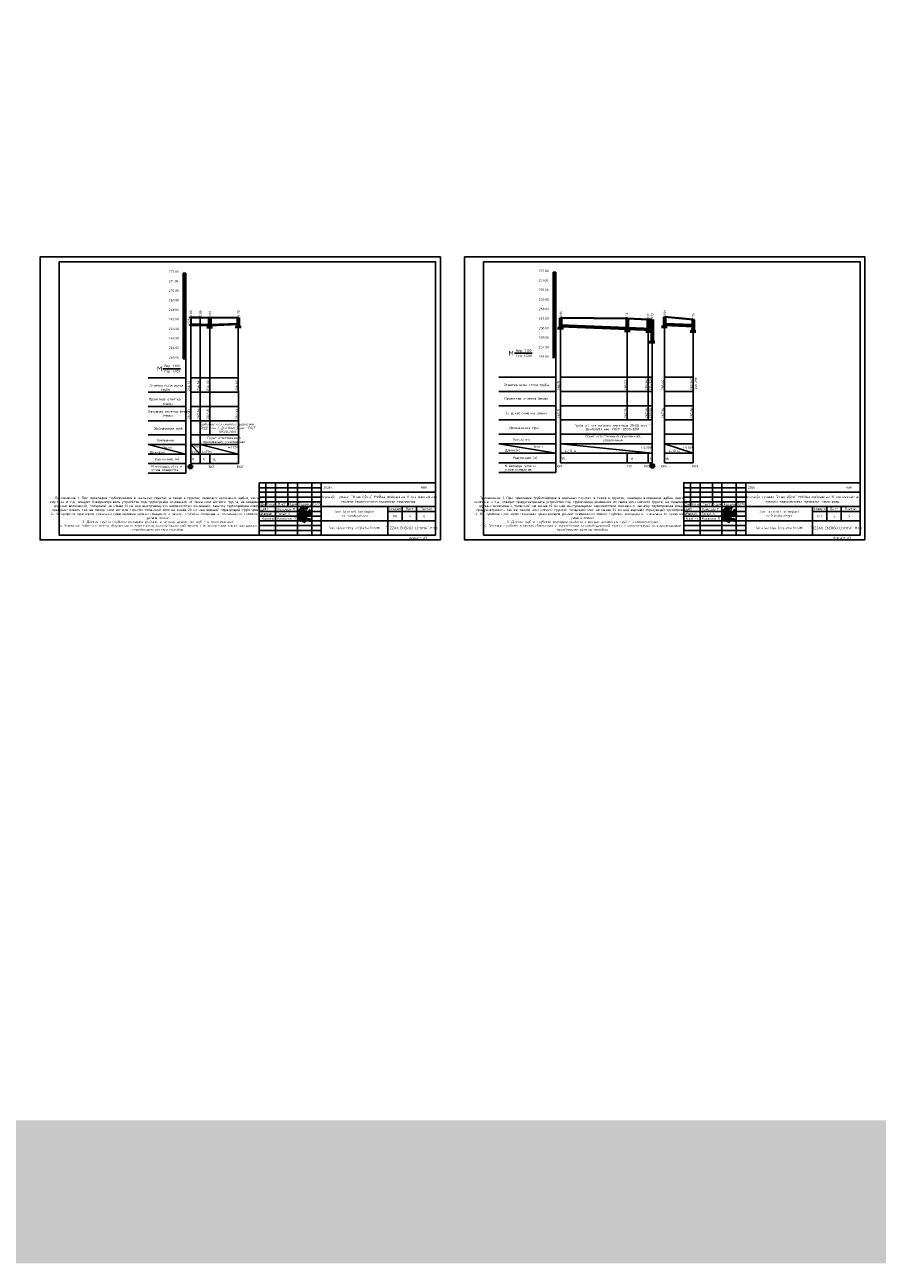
# Model space of a CAD drawing. Header units: inches. Extents: x -416310 to 1286511, y -34262 to 944600.
# Tile 65 of 84: x 556820 to 646257, y -34262 to 95729. Entities that reach past the tile are written whole.
import ezdxf
from ezdxf.enums import TextEntityAlignment as Align

# ---------------------------------------------------------------- set-up
doc = ezdxf.new("R2010")
doc.units = ezdxf.units.IN
doc.header["$MEASUREMENT"] = 0
doc.layers.get('Defpoints').update_dxf_attribs({"color": 4, "lineweight": 30})
doc.layers.add('PDF_Text', color=7, linetype='Continuous')
doc.layers.add('Номер пп.', color=7, linetype='Continuous')
doc.layers.add('text', color=7, linetype='Continuous', lineweight=13)
doc.layers.add('ПЛАНИРОВКА', color=7, linetype='Continuous', lineweight=30)
doc.styles.add('###Janob X', font='isocpeur.ttf')
doc.styles.add('ARIAL', font='arial.ttf')
doc.styles.add('GOST', font='isocpeur.ttf')
doc.styles.add('PDF ISOCPEUR', font='isocpeur.ttf')
doc.styles.add('Юлия', font='times.ttf')
doc.dimstyles.new('100', dxfattribs={"dimtxt": 220, "dimasz": 150, "dimexe": 1.25, "dimexo": 30, "dimgap": 30, "dimtad": 1, "dimtxsty": 'GOST', "dimblk": 'ARCHTICK', "dimcen": 30, "dimadec": 0, "dimazin": 0, "dimtfac": 1, "dimtmove": 1, "dimatfit": 3, "dimldrblk": 'ARCHTICK', "dimfxl": 0, "dimarcsym": 0})

# ---------------------------------------------------------------- blocks, each defined once
blk = doc.blocks.new('_ArchTick')
at = {"color": 0, "linetype": 'ByBlock', "const_width": 0.15}
blk.add_lwpolyline([(-0.5, -0.5), (0.5, 0.5)], dxfattribs=at)
blk = doc.blocks.new('*D174')
at = {"color": 0, "lineweight": -2, "transparency": 16777216}
for p, q in [((574207, 65012), (574089, 65012)), ((574197, 64212), (574089, 64212))]:
    blk.add_line(p, q, dxfattribs=at)
at = {"color": 0, "linetype": 'Continuous', "lineweight": -2, "transparency": 16777216}
blk.add_line((574090, 65012), (574090, 64212), dxfattribs=at)
at = {"color": 0, "transparency": 16777216, "insert": (574020, 64612), "char_height": 220, "attachment_point": 5, "rotation": 90, "style": 'GOST', "bg_fill": 3, "box_fill_scale": 1.25, "bg_fill_color": 256, "bg_fill_true_color": 13158600, "bg_fill_transparency": 0}
blk.add_mtext('800', dxfattribs=at)
at = {"layer": 'Defpoints', "color": 0, "transparency": 16777216}
for p in [(574237, 65012), (574090, 64212), (574227, 64212)]:
    blk.add_point(p, dxfattribs=at)
at = {"color": 0, "lineweight": -2, "transparency": 16777216, "xscale": 150, "yscale": 150, "zscale": 150}
for p, rotation in [((574090, 65012), 90), ((574090, 64212), 270)]:
    blk.add_blockref('_ArchTick', p, dxfattribs=dict(at, rotation=rotation))
blk = doc.blocks.new('нум1')
at = {"layer": 'Номер пп.', "ltscale": 100, "true_color": 0xffffff}
h = blk.add_hatch(color=7, dxfattribs=at)
edge = h.paths.add_edge_path()
edge.add_arc((0, 0), 3.52, 0, 360)
at = {"layer": 'Номер пп.', "color": 18, "lineweight": 15, "true_color": 0x000000}
blk.add_circle((0, 0), 3.52, dxfattribs=at)
at = {"layer": 'Номер пп.', "color": 0, "ltscale": 100, "style": 'Юлия'}
blk.add_attdef('ЦИФРА', text='', height=4, dxfattribs=at).set_placement((0, 0), align=Align.MIDDLE_CENTER)
blk = doc.blocks.new('НЕМАТ')
at = {"color": 5, "lineweight": 18}
for points in [[(1375486, 4508932, 0.96113971), (1390065, 4508283), (1391005, 4530839), (1398667, 4539433), (1403585, 4544950), (1406380, 4547725), (1412863, 4553611), (1417012, 4558029), (1430458, 4570413), (1437617, 4577006), (1442744, 4581161), (1448703, 4586480), (1450816, 4588365, 0.51797295), (1450002, 4589253, 0.13808623), (1446473, 4587308)], [(1377828, 4518387), (1376715, 4516482), (1374968, 4516085), (1374525, 4516642), (1374622, 4517364), (1374787, 4518580), (1375675, 4521086), (1376541, 4523528), (1378148, 4529366), (1380642, 4535547), (1383756, 4543265), (1384833, 4548827), (1385172, 4550580, -0.51301845), (1386441, 4550646), (1389571, 4547132), (1390902, 4545331), (1392000, 4543846), (1392701, 4541989), (1392819, 4540953), (1392604, 4539644), (1392495, 4538985), (1391587, 4538256), (1391022, 4537804), (1389964, 4537631), (1388828, 4537445), (1387500, 4537943), (1386489, 4538323), (1385486, 4539057), (1384544, 4539747), (1383922, 4540484), (1383304, 4541214), (1382810, 4541799), (1382018, 4542737), (1381089, 4543837), (1380000, 4545125), (1378082, 4547921), (1378082, 4547921), (1377301, 4548369)], [(1391005, 4530839, 0.09595027), (1375486, 4508932)]]:
    blk.add_lwpolyline(points, format="xyb", dxfattribs=at)
for points in [[(1373223, 4526972), (1372049, 4528146), (1370939, 4529256), (1370153, 4530617), (1369784, 4531995), (1369784, 4533545), (1370414, 4535896), (1371317, 4539267), (1372439, 4541209), (1374875, 4545429), (1377045, 4548400), (1379685, 4552014), (1383623, 4555651), (1385870, 4557726), (1390446, 4561630), (1395106, 4564830), (1399215, 4567203), (1403662, 4568907), (1405913, 4569510), (1408871, 4569843), (1411278, 4569843), (1414627, 4569594), (1416399, 4569115), (1419841, 4567589), (1421165, 4566873), (1422840, 4565894), (1424390, 4564327), (1425288, 4563177), (1425609, 4561751), (1425698, 4559736), (1425831, 4556824), (1425574, 4552969), (1425229, 4551175), (1424716, 4548511), (1423197, 4545514), (1420970, 4541118), (1419132, 4537490), (1417389, 4535873), (1416408, 4534963), (1414901, 4535330), (1413442, 4536502), (1412045, 4537624), (1410867, 4539704), (1410091, 4541074), (1409066, 4543186), (1408002, 4547069), (1406522, 4550073), (1406012, 4551109), (1405969, 4549129), (1405562, 4547533), (1405349, 4546694), (1405853, 4545327), (1406178, 4544444), (1406426, 4543771), (1406616, 4543256), (1407798, 4543064), (1409008, 4543395), (1409831, 4543876), (1410644, 4545443), (1411137, 4547184), (1411565, 4548692), (1411776, 4551769), (1411887, 4553392), (1412065, 4556307), (1411691, 4558193), (1410906, 4559559), (1409569, 4560518), (1408659, 4561494), (1408484, 4563478), (1408613, 4568886), (1408790, 4574164), (1408976, 4576249), (1409398, 4576890), (1410021, 4577037), (1410490, 4577147), (1410827, 4576817), (1411150, 4576501), (1410992, 4575095), (1410819, 4573557), (1410653, 4572078), (1410044, 4568789), (1409216, 4562849), (1408676, 4558506), (1408558, 4554265), (1408436, 4549875), (1407730, 4540556), (1407549, 4535731), (1403747, 4508630), (1403295, 4504978), (1403313, 4501873)], [(1391005, 4530839), (1390824, 4539842)], [(1409001, 4561127), (1406390, 4555205), (1404742, 4551467), (1403040, 4549017), (1402430, 4548138), (1402255, 4548082), (1401938, 4548164), (1401665, 4548235), (1401469, 4548668), (1401208, 4549246), (1400966, 4549782), (1400796, 4550158), (1400776, 4550657), (1400740, 4551574), (1400576, 4552267), (1400576, 4553101), (1400514, 4554532), (1400466, 4555624), (1400404, 4557052), (1400364, 4557973), (1400082, 4558150), (1399752, 4557997), (1399575, 4557762), (1399469, 4557362), (1399378, 4557016), (1399387, 4556114), (1399397, 4555161), (1399411, 4553785), (1399477, 4552083), (1399540, 4550462), (1399494, 4548397), (1399460, 4546869), (1399274, 4546648), (1398999, 4546685), (1398954, 4547234), (1398984, 4548163), (1398969, 4551547), (1399015, 4555049), (1398758, 4555576), (1398547, 4556008), (1398332, 4556226), (1398003, 4556345), (1397719, 4556285), (1397390, 4556216), (1397137, 4555845), (1396883, 4555474), (1396659, 4555146), (1396004, 4554101), (1395248, 4552895), (1394492, 4551060), (1394301, 4549606), (1393969, 4546502), (1394104, 4545100), (1394096, 4543672), (1394557, 4542653), (1395269, 4541845), (1395614, 4541454), (1395852, 4541184), (1396321, 4541597), (1396366, 4542307), (1396433, 4543366), (1396511, 4544594), (1396608, 4546125), (1396443, 4547633), (1396295, 4548986), (1396181, 4550033), (1396116, 4551402), (1396074, 4552275), (1395831, 4553825)]]:
    blk.add_lwpolyline(points, dxfattribs=at)
blk = doc.blocks.new('A$C0d5e3729')
at = {"layer": 'text', "color": 5, "lineweight": 40}
for points in [[(-2363, -2361), (0, 0), (2852, 7327), (5622, 20353), (8799, 22714), (13525, 24098), (19147, 23528), (20858, 22307), (20043, 19214), (17191, 12049), (16376, 7653), (15949, 5152), (13411, -1976), (15864, 5627), (16295, 7979), (18658, 16446), (21509, 22796), (22262, 24062), (25046, 25834), (28210, 25681), (31378, 21824), (32162, 16210), (32685, 7202), (31378, -762), (28896, -3373), (26152, -4417), (24976, -2851), (26022, 2372), (31248, 12033), (38956, 19605), (44575, 25219), (47188, 22999), (49539, 31224), (51238, 37622), (52022, 38666), (51742, 36805), (48364, 33835), (40655, 30963), (45097, 25219), (44797, 21546), (44960, 15745), (43897, 12068), (43008, -1223), (41303, -9347), (38943, -11443), (37370, -8036), (38025, -437), (41697, 9127), (47335, 17381), (54284, 18430), (55464, 15678), (55071, 8603), (56382, 6507), (60184, 7424), (66609, 10699), (69887, 11617), (74214, 10306), (79871, 4669), (81969, 738), (81313, -834), (77642, -1358), (72135, -1096), (67939, 1262), (65317, 4800), (63559, 1373)], [(32559, 9999), (32197, 15540), (30295, 16609), (24656, 14620), (23246, 11803), (24324, 9316), (27890, 9399), (32558, 10016)]]:
    blk.add_spline(points, degree=3, dxfattribs=at)
blk = doc.blocks.new('21211')
at = {"color": 5, "lineweight": 30}
for points in [[(8618980, -116958), (8619075, -116869), (8619025, -116932), (8619011, -116952), (8619007, -116969), (8619010, -116980), (8619021, -116981), (8619048, -116959), (8619082, -116936), (8619105, -116920), (8619140, -116885), (8619182, -116843), (8619105, -116920), (8619094, -116950), (8619089, -116964), (8619093, -116973), (8619104, -116975), (8619113, -116971), (8619122, -116962), (8619158, -116940), (8619194, -116908), (8619258, -116843), (8619290, -116809), (8619194, -116908), (8619188, -116935), (8619182, -116949), (8619179, -116968), (8619181, -116982), (8619190, -116989), (8619202, -116989), (8619217, -116980), (8619250, -116957), (8619324, -116903), (8619414, -116823), (8619502, -116731), (8619552, -116672), (8619578, -116615), (8619573, -116596), (8619556, -116588), (8619541, -116598), (8619518, -116641), (8619490, -116693), (8619468, -116731), (8619448, -116780), (8619437, -116811), (8619414, -116860), (8619380, -116925), (8619340, -116996), (8619275, -117092), (8619253, -117117), (8619185, -117213), (8619169, -117260)], [(8618798, -117010), (8618741, -116933), (8618738, -116882), (8618814, -116815), (8618921, -116772), (8619046, -116726), (8619156, -116706)], [(8618807, -116940), (8618886, -116933)], [(8619045, -116744), (8618814, -117060)], [(8618975, -117055), (8619001, -117053), (8619035, -117045), (8619079, -117025), (8619124, -117012), (8619142, -117007)], [(8619155, -116793), (8619191, -116792), (8619223, -116791), (8619248, -116790)], [(8619455, -116859), (8619462, -116836), (8619486, -116799), (8619506, -116771), (8619551, -116742), (8619602, -116737), (8619641, -116739), (8619669, -116752), (8619675, -116767), (8619665, -116781), (8619634, -116807), (8619601, -116824), (8619545, -116853), (8619504, -116870), (8619463, -116892), (8619423, -116910), (8619399, -116921), (8619374, -116935), (8619353, -116950), (8619350, -116962), (8619357, -116975), (8619375, -116978), (8619403, -116972), (8619442, -116960), (8619499, -116948), (8619588, -116933), (8619682, -116921), (8619772, -116909)]]:
    blk.add_lwpolyline(points, dxfattribs=at)
blk = doc.blocks.new('ER')
at = {"ltscale": 10}
for points in [[(582501, -173533), (564001, -173533), (564001, -179033), (582501, -179033), (582501, -173533)], [(564001, -174076), (570501, -174076)], [(564701, -176033), (564701, -173533)], [(565701, -173533), (565701, -179033)], [(567001, -173533), (567001, -176033)], [(568001, -173533), (568001, -179033)], [(569501, -173533), (569501, -179033)], [(570501, -173533), (570501, -179033)], [(570501, -174533), (564001, -174533)], [(564001, -175033), (570501, -175033)], [(582501, -174533), (570501, -174533)], [(564001, -175533), (570501, -175533)], [(582501, -176033), (564001, -176033)], [(564001, -176533), (570501, -176533)], [(577501, -176033), (577501, -179033)], [(582501, -176533), (577501, -176533)], [(579001, -177533), (579001, -176033)], [(580501, -177533), (580501, -176033)], [(564001, -177033), (570501, -177033)], [(570501, -177533), (564001, -177533)], [(564001, -178033), (570501, -178033)], [(582501, -177533), (570501, -177533)], [(564001, -178533), (570501, -178533)]]:
    blk.add_lwpolyline(points, dxfattribs=at)
blk.add_lwpolyline([(577501, -177533), (582501, -177533), (582501, -179033), (577501, -179033)], close=True, dxfattribs=at)
blk.add_lwpolyline([(577501, -177533), (582501, -177533), (582501, -179033), (577501, -179033)], close=True, dxfattribs=at)
blk.add_lwpolyline([(577501, -177533), (582501, -177533), (582501, -179033), (577501, -179033)], close=True, dxfattribs=at)
at = {"xscale": 0.01416714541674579, "yscale": 0.01416714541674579, "zscale": 0.01416714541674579, "rotation": 345.2650664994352}
blk.add_blockref('НЕМАТ', (533057, -233572), dxfattribs=at)
at = {"xscale": 1.403896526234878, "yscale": 1.403896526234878, "zscale": 1.403896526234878}
blk.add_blockref('21211', (-11531668, -12697, 0), dxfattribs=at)
at = {"color": 7, "xscale": 0.015625, "yscale": 0.015625, "zscale": 0.015625}
blk.add_blockref('A$C0d5e3729', (568120, -177504), dxfattribs=at)
for s, style, p in [('2026г.', '###Janob X', (570728, -174142)), ('HBK', 'GOST', (580941, -174142))]:
    blk.add_text(s, height=250, dxfattribs=dict(style=style)).set_placement(p)
at = {"ltscale": 100, "transparency": 33554687, "style": 'GOST'}
for s, p in [('ГИП', (564201, -176422)), ('Разраб.', (564201, -176911)), ('Н.контр', (564201, -177422))]:
    blk.add_text(s, height=250, dxfattribs=at).set_placement(p)
at = {"ltscale": 100, "transparency": 33554687, "insert": (576500, -175283), "char_height": 250, "width": 12000, "attachment_point": 5, "line_spacing_factor": 1.2, "style": 'GOST'}
blk.add_mtext('\\pt2727.3;Мирзачўл тумани "Ипак йўли" МФЙда жойлашган 11-сон мактабгача \\Pтаълим ташкилотини мукаммал таъмирлаш.', dxfattribs=at)
at = {"ltscale": 100, "transparency": 33554687, "char_height": 250, "attachment_point": 5, "style": 'GOST'}
for s, insert, width in [('\\pt2727.3;Изм.', (564369, -175787), 1000), ('\\pt2727.3;Кол.уч', (565226, -175796), 1000), ('\\pt2727.3;Лист', (566364, -175789), 1275.19), ('\\pt2727.3;N.док', (567501, -175783), 1000), ('\\pt2727.3;Подпись', (568751, -175783), 1500), ('\\pt2727.3;Дата', (570001, -175783), 1000), ('\\pt2727.3;Стадия', (578251, -176283), 1500), ('\\pt2727.3;Лист', (579751, -176283), 1500), ('\\pt2727.3;Листов', (581501, -176283), 2000), ('\\pt2727.3;РП', (578251, -177033), 1500)]:
    blk.add_mtext(s, dxfattribs=dict(at, insert=insert, width=width))
at = {"ltscale": 100, "insert": (580001, -178283), "char_height": 250, "width": 5000, "attachment_point": 5, "line_spacing_factor": 1.2, "style": 'GOST'}
blk.add_mtext('"JIZZAX ENERGO LOYIHA" МЧЖ', dxfattribs=at)
at = {"layer": 'PDF_Text', "style": 'PDF ISOCPEUR', "width": 0.9}
blk.add_text('Тогай А', height=250, dxfattribs=at).set_placement((565868, -176924))
at = {"layer": 'PDF_Text', "char_height": 250, "attachment_point": 7, "style": 'PDF ISOCPEUR'}
for s, insert in [('Хамраев Н', (565895, -176483)), ('Ваккосов П', (565886, -177424))]:
    blk.add_mtext(s, dxfattribs=dict(at, insert=insert))

msp = doc.modelspace()

# ---------------------------------------------------------------- hatches: boundary and pattern name
h = msp.add_hatch(color=178)
h.set_gradient(color1=(0, 0, 10), color2=(0, 0, 51), one_color=1, tint=0.1, name='CYLINDER')
h.paths.add_polyline_path([(573431.6209, 60671.9776), (573581.6209, 60671.9776), (573581.6209, 61671.9594), (573431.6209, 61671.9594)])
h.paths.add_polyline_path([(573581.6209, 61671.9594), (573731.6209, 61671.9594), (573731.6209, 62671.9594), (573581.6209, 62671.9594)])
h.paths.add_polyline_path([(573581.6209, 63671.9594), (573431.6209, 63671.9594), (573431.6209, 62671.9594), (573581.6209, 62671.9594)])
h.paths.add_polyline_path([(573581.6209, 63671.9594), (573731.6209, 63671.9594), (573731.6209, 64671.9594), (573581.6209, 64671.9594)])
h.paths.add_polyline_path([(573431.6209, 64671.9594), (573581.6209, 64671.9594), (573581.6209, 65671.9594), (573431.6209, 65671.9594)])
h.paths.add_polyline_path([(573731.6209, 66671.9594), (573581.6209, 66671.9594), (573581.6209, 65671.9594), (573731.6209, 65671.9594)])
h.paths.add_polyline_path([(573431.6209, 66671.9594), (573581.6209, 66671.9594), (573581.6209, 67671.9594), (573431.6209, 67671.9594)])
h.paths.add_polyline_path([(573731.6209, 68671.9594), (573581.6209, 68671.9594), (573581.6209, 67671.9594), (573731.6209, 67671.9594)])
h.paths.add_polyline_path([(573581.6209, 69671.9594), (573431.6209, 69671.9594), (573431.6209, 68671.9594), (573581.6209, 68671.9594)])
h = msp.add_hatch(color=178)
h.set_gradient(color1=(0, 0, 10), color2=(0, 0, 51), one_color=1, tint=0.1, name='CYLINDER')
h.paths.add_polyline_path([(612240.6484, 60747.3645), (612390.6484, 60747.3645), (612390.6484, 61747.3463), (612240.6484, 61747.3463)])
h.paths.add_polyline_path([(612390.6484, 61747.3463), (612540.6484, 61747.3463), (612540.6484, 62747.3463), (612390.6484, 62747.3463)])
h.paths.add_polyline_path([(612390.6484, 63747.3463), (612240.6484, 63747.3463), (612240.6484, 62747.3463), (612390.6484, 62747.3463)])
h.paths.add_polyline_path([(612390.6484, 63747.3463), (612540.6484, 63747.3463), (612540.6484, 64747.3463), (612390.6484, 64747.3463)])
h.paths.add_polyline_path([(612240.6484, 64747.3463), (612390.6484, 64747.3463), (612390.6484, 65747.3463), (612240.6484, 65747.3463)])
h.paths.add_polyline_path([(612540.6484, 66747.3463), (612390.6484, 66747.3463), (612390.6484, 65747.3463), (612540.6484, 65747.3463)])
h.paths.add_polyline_path([(612240.6484, 66747.3463), (612390.6484, 66747.3463), (612390.6484, 67747.3463), (612240.6484, 67747.3463)])
h.paths.add_polyline_path([(612540.6484, 68747.3463), (612390.6484, 68747.3463), (612390.6484, 67747.3463), (612540.6484, 67747.3463)])
h.paths.add_polyline_path([(612390.6484, 69747.3463), (612240.6484, 69747.3463), (612240.6484, 68747.3463), (612390.6484, 68747.3463)])

# ---------------------------------------------------------------- linework, layer by layer
for p, q in [((573431.6209, 69671.9594), (573431.6209, 60671.9776)), ((573431.6209, 69671.9594), (573731.6209, 69671.9594)), ((573581.6209, 60671.9776), (573581.6209, 69671.9594)), ((573731.6209, 60671.9776), (573731.6209, 69671.9594)), ((612240.6484, 69747.3463), (612240.6484, 60747.3645)), ((612240.6484, 69747.3463), (612540.6484, 69747.3463)), ((612390.6484, 60747.3645), (612390.6484, 69747.3463)), ((612540.6484, 60747.3645), (612540.6484, 69747.3463)), ((573431.6209, 68671.9594), (573731.6209, 68671.9594)), ((573431.6209, 67671.9594), (573731.6209, 67671.9594)), ((573731.6209, 67671.9594), (573561.6209, 67671.9594)), ((612240.6484, 68747.3463), (612540.6484, 68747.3463)), ((612240.6484, 67747.3463), (612540.6484, 67747.3463)), ((612540.6484, 67747.3463), (612370.6484, 67747.3463)), ((573431.6209, 66671.9594), (573731.6209, 66671.9594)), ((612240.6484, 66747.3463), (612540.6484, 66747.3463)), ((573431.6209, 65671.9594), (573731.6209, 65671.9594)), ((574226.5309, 49671.9776), (574226.5309, 65011.9594)), ((575226.0133, 50671.9756), (575226.0133, 65011.9594)), ((612240.6484, 65747.3463), (612540.6484, 65747.3463)), ((623948.538, 49747.3645), (623948.538, 65087.3463)), ((573431.6209, 64671.9594), (573731.6209, 64671.9594)), ((576226.0132, 52671.9776), (576226.0132, 64971.9594)), ((579226.5309, 49672.0892), (579226.0133, 64991.9594)), ((612240.6484, 64747.3463), (612540.6484, 64747.3463)), ((612240.6484, 63747.3463), (612540.6484, 63747.3463)), ((613035.5584, 49747.3645), (613035.5584, 64957.3463)), ((620035.4419, 54247.3645), (620035.4419, 64897.3463)), ((622235.4419, 54247.262), (622239.0707, 64807.3463)), ((622635.5584, 49747.4904), (622635.5584, 64807.3463)), ((626948.538, 49747.1433), (626948.538, 64807.3463)), ((573431.6209, 63671.9594), (573731.6209, 63671.9594)), ((573431.6209, 62671.9594), (573731.6209, 62671.9594)), ((612240.6484, 62747.3463), (612540.6484, 62747.3463)), ((573431.6209, 61671.9594), (573731.6209, 61671.9594)), ((608192.8146, 61243.5353), (610048.0032, 61243.5353)), ((612240.6484, 61747.3463), (612540.6484, 61747.3463)), ((573731.6209, 48671.9776), (573731.6209, 60671.9776)), ((612540.6484, 48747.3645), (612540.6484, 60747.3645)), ((569779.4594, 58671.9776), (573731.6209, 58671.9776)), ((571305.1129, 59627.3648), (573160.3015, 59627.3648)), ((574226.5309, 58671.9776), (579226.2244, 58671.9776)), ((606540.6484, 58747.3645), (612540.6484, 58747.3645)), ((613035.5584, 58747.3645), (622635.5584, 58747.3645)), ((623948.538, 58747.3645), (626948.538, 58747.3645)), ((606540.6484, 57247.3645), (612540.6484, 57247.3645)), ((613035.5584, 57247.3645), (622635.5584, 57247.3645)), ((623948.538, 57247.3645), (626948.538, 57247.3645)), ((569779.4594, 57171.9776), (573731.6209, 57171.9776)), ((574226.5309, 57171.9776), (579226.2755, 57171.9776)), ((569779.4594, 55671.9776), (573731.6209, 55671.9776)), ((574226.5309, 55671.9776), (579226.3266, 55671.9776)), ((606540.6484, 55747.3645), (612540.6484, 55747.3645)), ((613035.5584, 55747.3645), (622635.5584, 55747.3645)), ((623948.538, 55747.3645), (626948.538, 55747.3645)), ((569779.4594, 54171.9776), (573731.6209, 54171.9776)), ((574226.5309, 54171.9776), (579226.3776, 54171.9776)), ((606540.6484, 54247.3645), (612540.6484, 54247.3645)), ((613035.5584, 54247.3645), (622635.5584, 54247.3645)), ((623948.538, 54247.3645), (626948.538, 54247.3645)), ((569779.4594, 52671.9776), (573731.6209, 52671.9776)), ((574226.5309, 52671.9776), (579226.4287, 52671.9776)), ((574226.5309, 52671.9776), (574229.5126, 52671.9776)), ((606540.6484, 52747.3645), (612540.6484, 52747.3645)), ((613035.5584, 52747.3645), (622635.5584, 52747.3645)), ((613035.5584, 52747.3645), (613038.5401, 52747.3645)), ((613930.2443, 52747.3644), (613933.226, 52747.3644)), ((623948.538, 52747.3645), (626948.538, 52747.3645)), ((623948.538, 52747.3645), (623951.5197, 52747.3645)), ((624843.2239, 52747.3644), (624846.2056, 52747.3644)), ((569779.4594, 51671.9776), (573731.6209, 51671.9776)), ((569779.4594, 51671.9776), (573731.6209, 50671.9776)), ((574226.4785, 51671.7077), (575226.5038, 50671.7486)), ((574226.5309, 51671.9776), (579226.4628, 51671.9776)), ((575225.9629, 51671.7057), (579226.4968, 50672.1092)), ((606540.6484, 51747.3645), (612540.6484, 51747.3645)), ((606540.6484, 51747.3645), (612540.6484, 50747.3645)), ((606540.6484, 50747.3645), (612540.6484, 50747.3645)), ((613035.5584, 51747.3645), (622635.5584, 51747.3645)), ((613035.5584, 51747.3645), (622635.5584, 50747.3645)), ((613035.5584, 50747.3645), (622635.5584, 50747.3645)), ((620035.5584, 49747.3645), (620035.5325, 50747.3645)), ((622235.5584, 49747.262), (622235.5325, 50747.262)), ((623948.538, 51747.3645), (626948.538, 51747.3645)), ((623948.538, 51747.3645), (626948.538, 50747.3645)), ((623948.538, 50747.3645), (626948.538, 50747.3645)), ((569779.4594, 50671.9776), (573731.6209, 50671.9776)), ((569779.4594, 49671.9776), (573731.6209, 49671.9776)), ((574226.5309, 50671.9776), (579226.4968, 50671.9674)), ((575226.5309, 49672.0351), (575226.5038, 50672.0351)), ((576226.5308, 49672.0926), (576226.5038, 50672.0926)), ((606540.6484, 49747.3645), (612540.6484, 49747.3645)), ((613035.5584, 49747.3645), (622635.5584, 49747.5456)), ((623948.538, 49747.3645), (626948.538, 49747.4211)), ((569779.4594, 48671.9776), (573731.6209, 48671.9776)), ((606540.6484, 48747.3645), (612540.6484, 48747.3645))]:
    msp.add_line(p, q)
at = {"lineweight": 30}
for p, q in [((579108.8165, 65005.3479), (579108.8165, 64073.1113)), ((579324.2049, 64997.7659), (579324.222, 64073.1113)), ((579324.2595, 64997.7692), (579324.2766, 64073.1113)), ((623828.8153, 65089.0369), (623828.8153, 64089.4805)), ((624044.2669, 65089.0369), (624044.2669, 64089.4805)), ((575907.2571, 63953.0707), (576514.4561, 63953.0707)), ((575917.5993, 64053.1113), (576514.4561, 64053.1113)), ((576108.8164, 64985.3479), (576108.8164, 64053.1113)), ((576324.2049, 64977.7659), (576324.2219, 64053.1113)), ((576324.2595, 64977.7692), (576324.2765, 64053.1113)), ((578907.2571, 63973.0707), (579514.4561, 63973.0707)), ((578917.5993, 64073.1113), (579514.4561, 64073.1113)), ((612723.6196, 63857.7493), (613330.8186, 63857.7493)), ((612733.9618, 63957.7899), (613330.8186, 63957.7899)), ((612923.7753, 64957.3463), (612923.7753, 63957.7899)), ((613139.2269, 64957.3463), (613139.2269, 63957.7899)), ((619926.8476, 64898.2771), (619926.8476, 63677.8491)), ((620142.2993, 64892.9821), (620142.2993, 63677.8491)), ((622130.0924, 64811.7972), (622130.0924, 63589.7766)), ((622345.544, 64807.3463), (622345.544, 63589.7766)), ((622523.4699, 64807.4825), (622523.4699, 62487.8021)), ((622738.9215, 64807.4825), (622738.9215, 62487.8021)), ((623628.6597, 63989.4399), (624235.8587, 63989.4399)), ((623639.0019, 64089.4805), (624235.8587, 64089.4805)), ((626830.8498, 64807.3463), (626830.8498, 63603.1112)), ((627046.3014, 64807.3463), (627046.3014, 63603.1112)), ((619726.692, 63577.8085), (620333.891, 63577.8085)), ((619737.0342, 63677.8491), (620333.891, 63677.8491)), ((621983.3085, 63489.736), (622454.1585, 63489.736)), ((621986.7157, 63589.7766), (622455.4841, 63589.7766)), ((622337.13, 62487.8021), (622933.9868, 62487.8021)), ((626636.3055, 63503.0706), (627243.5045, 63503.0706)), ((626646.6477, 63603.1112), (627243.5045, 63603.1112)), ((622326.7878, 62387.7615), (622933.9868, 62387.7615))]:
    msp.add_line(p, q, dxfattribs=at)
at = {"color": 14, "lineweight": 40}
for p, q in [((613032.3695, 64207.7912), (622643.4979, 63823.5959)), ((613032.3695, 64057.7912), (622643.4979, 63673.5959)), ((623937.4095, 64339.4817), (626948.538, 64219.1149)), ((623937.4095, 64189.4817), (626948.538, 64069.1149))]:
    msp.add_line(p, q, dxfattribs=at)
at = {"color": 6, "linetype": 'Continuous', "ltscale": 0.6, "const_width": 15000}
msp.add_lwpolyline([(-222073.9086, 478200.7199), (1278567.8324, 478200.7199), (1279004.9902, -26761.5167), (-221636.7508, -26761.5167)], close=True, dxfattribs=at)
for points in [[(644964.9472, 41657.7177), (602964.9472, 41657.7177), (602964.9472, 71357.7177), (644964.9472, 71357.7177)], [(604964.9472, 70857.7177), (604964.9472, 42157.7177), (644464.9472, 42157.7177), (644464.9472, 70857.7177)]]:
    msp.add_lwpolyline(points, close=True)
at = {"color": 36, "lineweight": 40, "true_color": 0x794406}
for points in [[(574207.0582, 65011.9594), (575207.0189, 65011.9594), (576226.0132, 64971.9594), (579226.0133, 64991.9594)], [(623926.5523, 65089.9774), (626948.538, 64807.3463)], [(613035.5584, 64957.3463), (620035.4419, 64897.3463), (622239.0707, 64807.3463), (622635.5584, 64807.3463)]]:
    msp.add_lwpolyline(points, dxfattribs=at)
for points in [[(573431.6209, 60671.9776), (573731.6209, 60671.9776)], [(574226.5309, 49671.7469), (575226.5309, 49672.0351)], [(575226.5309, 49672.0351), (579226.5309, 49672.0892)]]:
    msp.add_lwpolyline(points)
at = {"color": 14, "lineweight": 40}
msp.add_circle((626943.8823, 63797.7901), 97.7635, dxfattribs=at)

# ---------------------------------------------------------------- block references
ref = msp.add_blockref('нум1', (574199.8489, 49350.4802), dxfattribs=dict(xscale=68.40447799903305, yscale=68.40447799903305, zscale=68.40447799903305))
ref.add_attrib('ЦИФРА', '25', dxfattribs={"layer": 'ПЛАНИРОВКА', "color": 18, "ltscale": 100, "true_color": 0x000000, "height": 205.21343, "style": 'ARIAL'}).set_placement((574199.8489, 49350.4802), align=Align.MIDDLE_CENTER)
ref = msp.add_blockref('нум1', (622661.0956, 49426.2238), dxfattribs=dict(xscale=68.40447799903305, yscale=68.40447799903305, zscale=68.40447799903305))
ref.add_attrib('ЦИФРА', '19*', dxfattribs={"layer": 'ПЛАНИРОВКА', "color": 18, "ltscale": 100, "true_color": 0x000000, "height": 205.21343, "style": 'ARIAL'}).set_placement((622661.0956, 49426.2238), align=Align.MIDDLE_CENTER)
for p in [(17424.0724, 221190.5527), (61963.5329, 221190.5527)]:
    msp.add_blockref('ER', p)

# ---------------------------------------------------------------- texts
at = {"style": 'GOST'}
for s, height, p in [('272.00', 250, (571939.5947, 69695.5229)), ('271.00', 250, (571939.5947, 68695.5229)), ('272.00', 250, (610748.6222, 69770.9098)), ('271.00', 250, (610748.6222, 68770.9098)), ('270.00', 250, (571939.5947, 67695.5229)), ('270.00', 250, (610748.6222, 67770.9098)), ('269.00', 250, (571939.5947, 66695.5229)), ('269.00', 250, (610748.6222, 66770.9098)), ('268.00', 250, (571939.5947, 65695.5229)), ('268.00', 250, (610748.6222, 65770.9098)), ('267.00', 250, (610748.6222, 64770.9098)), ('267.00', 250, (571939.5947, 64695.5229)), ('266.00', 250, (571939.5947, 63695.5229)), ('266.00', 250, (610748.6222, 63770.9098)), ('265.00', 250, (571939.5947, 62695.5229)), ('265.00', 250, (610748.6222, 62770.9098)), ('264.00', 250, (571939.5947, 61695.5229)), ('М', 500, (607576.0561, 60990.8329)), ('Вер: 1:100', 250, (608352.9209, 61412.9116)), ('Гор: 1:500', 250, (608352.9209, 60857.7012)), ('264.00', 250, (610748.6222, 61770.9098)), ('М', 500, (570688.3544, 59374.6624)), ('Вер: 1:100', 250, (571465.2193, 59796.7411)), ('263.00', 250, (571939.5947, 60695.5411)), ('263.00', 250, (610748.6222, 60770.928)), ('Гор: 1:500', 250, (571465.2193, 59241.5307)), ('Отметка низа лотка ', 250, (569890.5032, 57733.6508)), ('трубы', 250, (571096.3517, 57306.3731)), ('Отметка низа лотка трубы', 250, (607095.6645, 57809.0377)), ('Проектная отметка ', 250, (569833.833, 56302.3538)), (' земли', 250, (571096.3517, 55806.3731)), ('Проектная отметка земли', 250, (607143.0091, 56377.7406)), ('Натурная отметка земли', 250, (569754.6893, 55013.4145)), (' земли', 250, (571090.8525, 54586.6528)), ('Натурная отметка земли', 250, (607190.3538, 54846.9951)), ('Обозначение труб', 250, (570306.7411, 53227.4966)), ('Обозначение труб', 250, (607665.5513, 53302.8835)), ('Основание', 250, (570662.3706, 52013.5115)), ('Основание', 250, (608021.1808, 52088.8984)), ('Длина(м)', 250, (569910.0033, 50742.9351)), ('Уклон', 250, (571381.4258, 51250.1584)), ('i=0.001', 250, (574278.3459, 51352.3191)), ('L=5\u202cм', 250, (574345.6246, 50812.6904)), ('L=19\u202cм', 250, (575435.6246, 50812.6904)), ('i=0.002', 250, (578100.8098, 51254.2546)), ('Длина(м)', 250, (607208.1308, 50953.012)), ('Уклон', 250, (610190.4532, 51325.5452)), ('L=48 м', 250, (613460.0184, 50888.0772)), ('i=0.008', 250, (621440.8544, 51242.8031, 4519.9903)), ('L=18 м', 250, (624372.998, 50888.0772)), ('i=0.008', 250, (625863.0151, 51242.8031, 4519.9903)), ('N колодца, узла и', 250, (570106.848, 49258.6475)), ('Расстояние (м)', 250, (570458.4702, 50021.0511)), ('5', 250, (574387.0034, 49961.7613)), ('5', 250, (575505.4416, 49961.819)), ('14', 250, (576505.4415, 49961.8764)), ('N колодца, узла и', 250, (607173.8558, 49305.7289)), ('Расстояние (м)', 250, (608021.1808, 50153.0539)), ('КК1', 250, (612651.7709, 49270.5057)), ('35', 250, (613105.8755, 50037.1482)), ('КК2', 250, (619921.7709, 49270.5057)), ('11', 250, (620358.599, 50037.1482)), ('КК3', 250, (621802.0895, 49270.4032)), ('2', 250, (622355.9393, 50037.0457)), ('КК4', 250, (623564.7505, 49270.5057)), ('18', 250, (624018.8551, 50037.1482)), ('КК3', 250, (626834.7505, 49270.2845)), ('углов поворотов', 250, (570106.848, 48886.7785)), ('углов поворотов', 250, (607173.8558, 48933.8599))]:
    msp.add_text(s, height=height, dxfattribs=at).set_placement(p)
for s, p in [('0.80', (575377.8757, 65080.1706)), ('0.80', (576377.8757, 65040.9162)), ('0.70', (579366.1578, 65103.6441)), ('0.90', (613176.4153, 65019.5012)), ('1.12', (620113.4024, 64958.7722)), ('1.12', (622360.1812, 64887.0795)), ('1.13', (622756.6689, 64887.0795)), ('0.90', (624081.4553, 65151.1917)), ('265.942', (622155.8026, 57378.2059)), ('265.926', (622555.8026, 57378.5574)), ('265.942', (626868.8987, 57378.2059)), ('266,54', (574146.8919, 57303.5602)), ('266,54', (575146.3742, 57303.5602)), ('266,50', (576146.3742, 57303.5602)), ('266,62', (579146.3742, 57303.6143)), ('266.31', (612955.9193, 57378.9471)), ('266.03', (619955.8026, 57378.3084)), ('266.44', (623868.8989, 57378.9471)), ('267.34', (574146.8919, 54370.4576)), ('267.34', (575146.3742, 54370.4576)), ('267.30', (576146.3742, 54370.4576)), ('267.32', (579146.3742, 54370.5117)), ('267.21', (612955.9193, 54445.8445)), ('267.15', (619955.8026, 54445.2059)), ('267.06', (622155.8026, 54445.1034)), ('267.06', (622555.9191, 54445.1034)), ('267.34', (623868.8989, 54445.8445)), ('267.06', (626868.8987, 54445.1034))]:
    msp.add_text(s, height=250, rotation=90, dxfattribs=at).set_placement(p)
at = {"color": 1, "style": 'GOST'}
for s, p in [('0.76', (627083.601, 64796.1874)), ('266,296', (627336.6507, 57445.1078))]:
    msp.add_text(s, height=250, rotation=90, dxfattribs=at).set_placement(p)
at = {"transparency": 33554687, "style": 'GOST'}
for p in [(597136.0997, 41737.4265), (641627.4472, 41737.4265)]:
    msp.add_text('Формат А3', height=250, rotation=360, dxfattribs=at).set_placement(p)
at = {"char_height": 250, "style": 'GOST'}
for s, insert, width, attachment_point in [('{\\fISOCPEUR|b0|i1|c204|p34;\\W0.7;\\T0.9;Т\\W1;\\T1;руба из п/э низкого давления (ПНД) тип С Дн=110х6,3 мм  ГОСТ 18599-2001}', (578033.165, 53406.009), 5000.369658, 5), ('Грунт естественный просеянный, уплотненый', (577726.0133, 52124.1886), 4999.999997, 5), ('Грунт естественный просеянный, уплотненый', (618550.399, 52295.1709, -9039.9806), 5599.92232, 5), ('BК3', (576067.1459, 49455.4384), 612.5, 1), ('BК2', (579067.1459, 49455.5195), 612.5, 1), ('Примечание: 1. При прокладке трубопроводов в скальных грунтах, а также в грунтах, имеющих включения щебня, камня, кирпича и т.д., следует предусматривать устройство под трубопровод основания из песка или мягкого грунта, не содержащего крупных включений, толщиной не менее 10 см над выступающими неровностями основания; засыпку трубопровода следует предусматривать так же песком или мягким грунтом толщиной слоя не менее 20 см над верхней образующей трубопровода.\\P2. На профиле пунктиром показаны существующие уровни поверхности земли, глубины колодцев в  показаны от проектющего уровня земли.\\P3. Длины труб и глубины колодцев указаны в метрах, диаметры труб - в миллиметрах.\\P4. Земляные работы в местах сближения и пересечения канализационной трассы с инженерными коммуникациями производить ручным способом.', (570820.7731, 44373.4367), 20463.656947, 5), ('Примечание: 1. При прокладке трубопроводов в скальных грунтах, а также в грунтах, имеющих включения щебня, камня, кирпича и т.д., следует предусматривать устройство под трубопровод основания из песка или мягкого грунта, не содержащего крупных включений, толщиной не менее 10 см над выступающими неровностями основания; засыпку трубопровода следует предусматривать так же песком или мягким грунтом толщиной слоя не менее 20 см над верхней образующей трубопровода.\\P2. На профиле пунктиром показаны существующие уровни поверхности земли, глубины колодцев в  показаны от проектющего уровня земли.\\P3. Длины труб и глубины колодцев указаны в метрах, диаметры труб - в миллиметрах.\\P4. Земляные работы в местах сближения и пересечения канализационной трассы с инженерными коммуникациями производить ручным способом.', (615360.2336, 44373.4367), 20463.656947, 5), ("Suv ta'minoti tarmoqlari \\Pva kanalizatsiya", (591425.4867, 44407.7177), 7000, 5), ('\\pt2727.25;4', (597223.5997, 44157.7177), 1500, 5), ('\\pt2727.25;6', (598746.571, 44157.7177), 1500, 5), ("Suv ta'minoti tarmoqlari \\Pva kanalizatsiya", (635964.9472, 44407.7177), 7000, 5), ('\\pt2727.25;5', (641714.9472, 44157.7177), 1500, 5), ('\\pt2727.25;6', (643286.0315, 44157.7177), 1500, 5), ("\\pt2727.3;Suv quvurining bo'ylama kesimi ", (591425.4867, 42907.7177), 7000, 5), ("\\pt2727.3;Кanalizatsiya bo'ylama kesimi ", (635964.9472, 42907.7177), 7000, 5)]:
    msp.add_mtext(s, dxfattribs=dict(at, insert=insert, width=width, attachment_point=attachment_point))
at = {"insert": (618474.8458, 53444.498, -4519.9903), "char_height": 250, "width": 9200.07565, "attachment_point": 5, "line_spacing_factor": 0.9, "style": 'GOST'}
msp.add_mtext('Труба из п/э низкого давления (ПНД) тип С \\PДн=160х9.1 мм  ГОСТ 18599-2001', dxfattribs=at)

# ---------------------------------------------------------------- next in the draw order: dimensions: what is measured, and where the dimension line sits
dim = msp.add_linear_dim(base=(574089.9253, 64211.9594), p1=(574237.0582, 65011.9594), p2=(574226.5309, 64211.9594), angle=90, text='800', dimstyle='100', override={"dimtfill": 1, "dimarcsym": 1})
dim.commit()
dim.dimension.update_dxf_attribs({"geometry": '*D174', "text_midpoint": (574159.9359, 64611.9594), "dimtype": 160})

# ---------------------------------------------------------------- next in the draw order: linework, layer by layer
for points in [[(600425.4867, 41657.7177), (558425.4867, 41657.7177), (558425.4867, 71357.7177), (600425.4867, 71357.7177)], [(560425.4867, 70857.7177), (560425.4867, 42157.7177), (599925.4867, 42157.7177), (599925.4867, 70857.7177)]]:
    msp.add_lwpolyline(points, close=True)
at = {"lineweight": 30}
msp.add_lwpolyline([(574226.5309, 65011.9594), (574226.5309, 64211.9594)], dxfattribs=at)
at = {"color": 5, "lineweight": 40}
for points in [[(574226.5309, 64274.9123), (575226.6797, 64278.8881), (576226.3464, 64231.0609), (579226.0133, 64343.2338)], [(574226.5309, 64211.9594), (575226.0133, 64211.9594), (576226.0132, 64171.9594), (579226.0133, 64291.9594)]]:
    msp.add_lwpolyline(points, dxfattribs=at)

# ---------------------------------------------------------------- next in the draw order: texts
at = {"style": 'GOST'}
msp.add_text('0.80', height=250, rotation=90, dxfattribs=at).set_placement((574377.915, 65070.1726))

doc.saveas('drawing.dxf')
